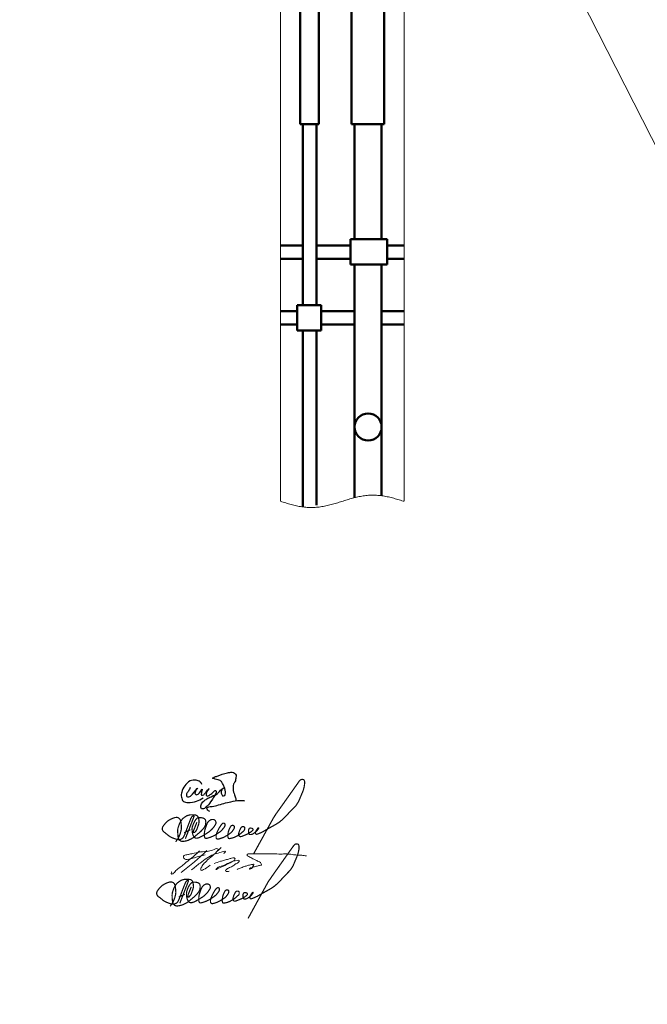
# Model space of a CAD drawing. Header units: millimetres. Extents: x 0 to 630, y 0 to 297.
# Tile 5 of 8: x 248 to 342, y 0 to 147. Entities that reach past the tile are written whole.
import ezdxf

# ---------------------------------------------------------------- set-up
doc = ezdxf.new("R2010")
doc.units = ezdxf.units.MM
for name, pattern in [('K5LT32770', [0]), ('K5LT32803', [0]), ('K5LT32804', [1.875, 1.25, -0.625]), ('K5LT_AXLED', [19.5, 15, -1.5, 1.5, -1.5]), ('K5LT_BASIC', [0]), ('K5LT_THIN', [0]), ('K5LT_THIN_INCLUDED_TO_HATCHING', [0])]:
    doc.linetypes.add(name, pattern=pattern)
doc.layers.add('Системный слой', color=7, linetype='Continuous')

# ---------------------------------------------------------------- blocks, each defined once
blk = doc.blocks.new('U0')
at = {"layer": 'Системный слой', "color": 7, "linetype": 'K5LT32770', "lineweight": 30}
for points, knots in [([(273.91, 32.44), (273.83, 32.26), (273.73, 32.09), (273.63, 31.92), (273.54, 31.79), (273.39, 31.68), (273.35, 31.54), (273.32, 31.44), (273.3, 31.3), (273.34, 31.21), (273.37, 31.15), (273.43, 31.07), (273.49, 31.05), (273.59, 31), (273.74, 31.07), (273.85, 31.11), (274, 31.18), (274.1, 31.35), (274.22, 31.48), (274.5, 31.76), (275.09, 32.48), (275, 32.35), (274.97, 32.3), (274.75, 32.1), (274.69, 31.94), (274.64, 31.82), (274.56, 31.67), (274.6, 31.56), (274.63, 31.5), (274.7, 31.42), (274.76, 31.39), (274.85, 31.36), (274.98, 31.43), (275.08, 31.48), (275.36, 31.6), (275.63, 32.32), (275.67, 32.22), (275.69, 32.16), (275.58, 31.84), (275.57, 31.65), (275.57, 31.54), (275.53, 31.37), (275.59, 31.32), (275.65, 31.28), (275.82, 31.32), (275.91, 31.37), (275.98, 31.41), (276.03, 31.49), (276.09, 31.55), (276.33, 31.78), (276.74, 32.38), (276.73, 32.33), (276.73, 32.3), (276.37, 31.92), (276.32, 31.67), (276.3, 31.56), (276.25, 31.41), (276.3, 31.32), (276.34, 31.26), (276.44, 31.2), (276.5, 31.19), (276.63, 31.16), (276.77, 31.32), (276.89, 31.4), (277.04, 31.51), (277.17, 31.66), (277.31, 31.78), (277.39, 31.84), (277.46, 31.92), (277.55, 31.97), (277.59, 31.99), (277.65, 32.03), (277.69, 32.03), (277.75, 32.02), (277.77, 31.85), (277.77, 31.76), (277.79, 31.58), (277.63, 31.41), (277.54, 31.24), (277.42, 31), (277.26, 30.78), (277.11, 30.56), (276.89, 30.25), (276.69, 29.92), (276.41, 29.67), (276.24, 29.52), (276.08, 29.3), (275.87, 29.27), (275.78, 29.25), (275.65, 29.23), (275.58, 29.28), (275.52, 29.32), (275.49, 29.42), (275.47, 29.5), (275.45, 29.62), (275.48, 29.77), (275.52, 29.89), (275.59, 30.1), (275.75, 30.28), (275.91, 30.43), (276.05, 30.56), (276.22, 30.66), (276.39, 30.76), (276.59, 30.88), (276.8, 30.98), (277.01, 31.08), (277.12, 31.14), (277.23, 31.2), (277.34, 31.25), (277.49, 31.31), (277.68, 31.31), (277.81, 31.4), (277.92, 31.47), (278, 31.59), (278.1, 31.68), (278.33, 31.9), (278.51, 32.22), (278.8, 32.34), (278.84, 32.36), (278.92, 32.39), (278.93, 32.39), (278.94, 32.39), (278.82, 32.32), (278.77, 32.28), (278.72, 32.23), (278.65, 32.19), (278.61, 32.13), (278.54, 32.04), (278.52, 31.9), (278.51, 31.79), (278.51, 31.66), (278.54, 31.53), (278.6, 31.42), (278.64, 31.35), (278.68, 31.26), (278.74, 31.23), (278.82, 31.19), (278.98, 31.23), (279.05, 31.29), (279.13, 31.35), (279.16, 31.49), (279.18, 31.6), (279.21, 31.77), (279.14, 31.95), (279.11, 32.11), (279.08, 32.26), (279.05, 32.41), (278.99, 32.56), (278.93, 32.73), (278.83, 32.89), (278.73, 33.06), (278.66, 33.18), (278.6, 33.35), (278.48, 33.43), (278.42, 33.48), (278.33, 33.5), (278.25, 33.54), (278.12, 33.59), (277.99, 33.63), (277.85, 33.67), (277.72, 33.71), (277.58, 33.74), (277.45, 33.79), (277.38, 33.81), (277.26, 33.83), (277.25, 33.86), (277.24, 33.9), (277.39, 33.95), (277.47, 33.99), (277.61, 34.07), (277.78, 34.12), (277.94, 34.18), (278.43, 34.37), (278.94, 34.55), (279.47, 34.65), (279.69, 34.69), (279.94, 34.79), (280.16, 34.75), (280.28, 34.72), (280.42, 34.68), (280.52, 34.6), (280.62, 34.53), (280.73, 34.43), (280.76, 34.31), (280.8, 34.21), (280.76, 34.08), (280.74, 33.97), (280.72, 33.75), (280.68, 33.53), (280.59, 33.32), (280.53, 33.19), (280.41, 33.08), (280.37, 32.94), (280.34, 32.84), (280.34, 32.73), (280.33, 32.62), (280.32, 32.49), (280.3, 32.35), (280.3, 32.22), (280.31, 32.06), (280.35, 31.9), (280.39, 31.75), (280.42, 31.62), (280.48, 31.5), (280.52, 31.38), (280.56, 31.28), (280.6, 31.18), (280.64, 31.07), (280.67, 30.98), (280.7, 30.89), (280.72, 30.8), (280.73, 30.7), (280.73, 30.61), (280.72, 30.52)], [0, 0, 0, 0, 1, 1, 1, 2, 2, 2, 3, 3, 3, 4, 4, 4, 5, 5, 5, 6, 6, 6, 7, 7, 7, 8, 8, 8, 9, 9, 9, 10, 10, 10, 11, 11, 11, 12, 12, 12, 13, 13, 13, 14, 14, 14, 15, 15, 15, 16, 16, 16, 17, 17, 17, 18, 18, 18, 19, 19, 19, 20, 20, 20, 21, 21, 21, 22, 22, 22, 23, 23, 23, 24, 24, 24, 25, 25, 25, 26, 26, 26, 27, 27, 27, 28, 28, 28, 29, 29, 29, 30, 30, 30, 31, 31, 31, 32, 32, 32, 33, 33, 33, 34, 34, 34, 35, 35, 35, 36, 36, 36, 37, 37, 37, 38, 38, 38, 39, 39, 39, 40, 40, 40, 41, 41, 41, 42, 42, 42, 43, 43, 43, 44, 44, 44, 45, 45, 45, 46, 46, 46, 47, 47, 47, 48, 48, 48, 49, 49, 49, 50, 50, 50, 51, 51, 51, 52, 52, 52, 53, 53, 53, 54, 54, 54, 55, 55, 55, 56, 56, 56, 57, 57, 57, 58, 58, 58, 59, 59, 59, 60, 60, 60, 61, 61, 61, 62, 62, 62, 63, 63, 63, 64, 64, 64, 65, 65, 65, 66, 66, 66, 67, 67, 67, 68, 68, 68, 69, 69, 69, 70, 70, 70, 71, 71, 71, 71]), ([(275.65, 32.93), (275.57, 33.09), (275.48, 33.21), (275.36, 33.31), (275.2, 33.45), (274.97, 33.53), (274.76, 33.56), (274.48, 33.61), (274.15, 33.55), (273.89, 33.44), (273.57, 33.3), (273.29, 33), (273.07, 32.72), (272.87, 32.45), (272.69, 32.12), (272.62, 31.79), (272.56, 31.54), (272.53, 31.26), (272.58, 31.02), (272.63, 30.8), (272.71, 30.53), (272.87, 30.39), (273.04, 30.24), (273.35, 30.22), (273.59, 30.2), (274, 30.16), (274.44, 30.3), (274.83, 30.43), (275.18, 30.55), (275.52, 30.71), (275.84, 30.91)], [0, 0, 0, 0, 1, 1, 1, 2, 2, 2, 3, 3, 3, 4, 4, 4, 5, 5, 5, 6, 6, 6, 7, 7, 7, 8, 8, 8, 9, 9, 9, 10, 10, 10, 10]), ([(276.81, 28.85), (276.57, 29.02), (276.43, 29.17), (276.38, 29.3), (276.25, 29.61), (277.38, 29.63), (277.89, 29.78), (278.58, 29.98), (279.28, 30.2), (279.98, 30.33), (280.42, 30.42), (280.86, 30.53), (281.3, 30.54), (281.55, 30.54), (281.79, 30.52), (282.04, 30.49)], [0, 0, 0, 0, 1, 1, 1, 2, 2, 2, 3, 3, 3, 4, 4, 4, 5, 5, 5, 5])]:
    blk.add_open_spline(points, degree=3, knots=knots, dxfattribs=at)
blk = doc.blocks.new('U1')
at = {"layer": 'Системный слой', "color": 7, "linetype": 'K5LT_THIN', "const_width": 0.18}
for points in [[(274.05, 17.59), (273.67, 16.63), (273.59, 16.45), (273.53, 16.24), (273.53, 16.16), (273.53, 16.09), (273.58, 16.06), (273.69, 16.07), (273.8, 16.18), (273.95, 16.35), (274.02, 16.49), (274.07, 16.6), (274.34, 17.37), (274.38, 17.64), (274.36, 17.91), (274.29, 18.28), (274.21, 18.45), (274.09, 18.59), (273.91, 18.68), (273.61, 18.72), (273.32, 18.72), (273, 18.7), (272.7, 18.63), (272.51, 18.55), (272.24, 18.37), (271.95, 18.16), (271.8, 17.98), (271.62, 17.68), (271.46, 17.41), (271.32, 17.02), (271.22, 16.69), (271.18, 16.35), (271.2, 15.84), (271.25, 15.4), (271.36, 15.03), (271.48, 14.89), (271.67, 14.77), (271.85, 14.73), (272.01, 14.73), (272.26, 14.77), (272.54, 14.83), (272.77, 14.9), (272.95, 14.99), (273.21, 15.11), (273.53, 15.3), (273.64, 15.39), (273.74, 15.48), (273.95, 15.65), (274.58, 16.18), (274.82, 16.41), (275.05, 16.68), (275.25, 16.97), (275.33, 17.16), (275.37, 17.41), (275.39, 17.66), (275.37, 17.82), (275.32, 17.98), (275.19, 18.12), (275.05, 18.21), (274.84, 18.26), (274.7, 18.28), (274.43, 18.28), (274.3, 18.28), (274.26, 18.28), (274.21, 18.27), (274.17, 18.25), (274.12, 18.23), (274.09, 18.2), (274, 18.12), (273.93, 18.03), (273.82, 17.89), (273.71, 17.73), (273.62, 17.56), (273.54, 17.39), (273.43, 17.08), (273.36, 16.84), (273.33, 16.59), (273.35, 16.15), (273.4, 15.93), (273.48, 15.67), (273.55, 15.52), (273.63, 15.42), (273.69, 15.33), (273.74, 15.29), (273.82, 15.25), (273.86, 15.24), (273.94, 15.22), (274.01, 15.22), (274.12, 15.22), (274.23, 15.25), (274.41, 15.3), (274.99, 15.6), (275.81, 16.11), (276.1, 16.35), (276.3, 16.55), (276.54, 16.83), (276.76, 17.15), (276.88, 17.36), (276.9, 17.41), (276.92, 17.48), (276.91, 17.56), (276.9, 17.63), (276.88, 17.72), (276.83, 17.81), (276.79, 17.87), (276.7, 17.95), (276.64, 17.98), (276.55, 18.01), (276.48, 18.02), (276.39, 18.02), (276.27, 18.01), (276.18, 17.98), (276.1, 17.95), (276.03, 17.91), (275.89, 17.81), (275.76, 17.69), (275.68, 17.58), (275.63, 17.48), (275.51, 17.23), (275.43, 16.98), (275.28, 16.57), (275.22, 16.3), (275.18, 16.03), (275.17, 15.7), (275.18, 15.55), (275.2, 15.42), (275.23, 15.33), (275.26, 15.28), (275.3, 15.23), (275.34, 15.2), (275.4, 15.19), (275.48, 15.18), (275.57, 15.2), (276.12, 15.37), (276.73, 15.64), (277.51, 16.16), (277.75, 16.38), (277.98, 16.63), (278.19, 16.92), (278.26, 17.1), (278.26, 17.23), (278.26, 17.29), (278.25, 17.34), (278.24, 17.36), (278.22, 17.39), (278.18, 17.42), (278.14, 17.45), (278.11, 17.46), (278.07, 17.47), (278, 17.46), (277.93, 17.43), (277.86, 17.39), (277.8, 17.34), (277.73, 17.25), (277.62, 17.1), (277.5, 16.91), (277.38, 16.73), (277.27, 16.5), (277.14, 16.22), (277.03, 15.98), (276.97, 15.81), (276.93, 15.57), (276.93, 15.38), (276.95, 15.21), (276.98, 15.18), (277.04, 15.12), (277.08, 15.1), (277.14, 15.08), (277.22, 15.08), (277.33, 15.09), (277.44, 15.12), (277.93, 15.28), (278.26, 15.44), (278.76, 15.74), (279.09, 15.98), (279.26, 16.14), (279.42, 16.33), (279.57, 16.55), (279.64, 16.69), (279.66, 16.82), (279.67, 16.91), (279.66, 16.96), (279.64, 17.02), (279.6, 17.07), (279.53, 17.12), (279.48, 17.13), (279.39, 17.13), (279.33, 17.13), (279.26, 17.1), (279.21, 17.07), (279.17, 17.04), (279.11, 16.97), (279.05, 16.87), (278.98, 16.73), (278.87, 16.5), (278.81, 16.33), (278.74, 16.09), (278.71, 15.83), (278.68, 15.6), (278.69, 15.46), (278.7, 15.39), (278.72, 15.33), (278.74, 15.28), (278.75, 15.23), (278.8, 15.18), (278.92, 15.15), (279.09, 15.17), (279.51, 15.28), (279.82, 15.41), (280.36, 15.71), (280.66, 15.94), (280.91, 16.17), (281.14, 16.38), (281.21, 16.51), (281.22, 16.72), (281.21, 16.82), (281.19, 16.87), (281.13, 16.92), (281.02, 16.94), (280.93, 16.95), (280.86, 16.94), (280.79, 16.92), (280.74, 16.89), (280.68, 16.81), (280.6, 16.69), (280.49, 16.48), (280.4, 16.25), (280.35, 16.08), (280.3, 15.92), (280.28, 15.78), (280.28, 15.72), (280.29, 15.65), (280.32, 15.61), (280.4, 15.52), (280.48, 15.46), (280.56, 15.44), (280.73, 15.47), (280.99, 15.57), (281.43, 15.75), (281.77, 15.91), (282.04, 16.08), (282.25, 16.23), (282.41, 16.38), (282.46, 16.47), (282.46, 16.54), (282.42, 16.61), (282.38, 16.65), (282.31, 16.69), (282.22, 16.72), (282.11, 16.73), (282.04, 16.72), (281.98, 16.72), (281.91, 16.68), (281.83, 16.57), (281.8, 16.49), (281.78, 16.37), (281.78, 16.27), (281.8, 16.13), (281.81, 15.99), (281.84, 15.91), (281.86, 15.84), (281.89, 15.81), (281.92, 15.78), (281.99, 15.77), (282.13, 15.77), (282.28, 15.79), (282.44, 15.87), (282.58, 15.96), (282.76, 16.08), (282.92, 16.22), (283.07, 16.36), (283.26, 16.6), (283.29, 16.66), (283.31, 16.73), (283.28, 16.76), (283.23, 16.75), (283.18, 16.72), (283.11, 16.62), (283, 16.45), (282.88, 16.24), (282.84, 16.15), (282.82, 16), (282.83, 15.93), (282.86, 15.88), (282.88, 15.84), (282.92, 15.81), (282.96, 15.8), (283.03, 15.8), (283.1, 15.82), (283.38, 15.93), (283.9, 16.16), (284.55, 16.54), (285.72, 17.19), (286.34, 17.57), (286.75, 17.91), (287.35, 18.49), (288.04, 19.24), (288.89, 20.11), (289.27, 20.71), (289.74, 21.83), (289.95, 22.32), (290.08, 22.8), (290.16, 23.2), (290.18, 23.51), (290.18, 23.65), (290.14, 23.82), (290.06, 23.95), (289.93, 24.01), (289.79, 24.02), (289.69, 24), (289.6, 23.97), (289.48, 23.87), (289.4, 23.78), (289.23, 23.56), (286.51, 19.71), (286, 18.98), (285.54, 18.31), (282.55, 12.86)], [(273.66, 18.55), (273.48, 18.54), (273.41, 18.5), (273.27, 18.38), (273.14, 18.12), (272.74, 17.11), (272.24, 15.78), (272.04, 15.35), (271.91, 15.19), (271.6, 15.03), (271.46, 15), (271.25, 15), (270.99, 15.05), (270.74, 15.13), (270.45, 15.24), (270.21, 15.36), (269.99, 15.46), (269.79, 15.61), (269.59, 15.78), (269.37, 15.96), (269.14, 16.12), (268.99, 16.28), (268.92, 16.4), (268.87, 16.55), (268.88, 16.71), (268.94, 16.9), (269.06, 17.1), (269.4, 17.5), (269.72, 17.8), (270.08, 18.03), (270.52, 18.22), (270.8, 18.3), (270.98, 18.33), (271.07, 18.32), (271.17, 18.3), (271.31, 18.24), (271.42, 18.17), (271.53, 18.03), (271.63, 17.8), (271.69, 17.42), (271.72, 17.13), (271.74, 16.74), (271.72, 16.53), (271.66, 16.27), (271.58, 15.95), (271.49, 15.72), (271.34, 15.36), (271.21, 15.13), (270.89, 14.68)], [(273.66, 18.55), (272.34, 15.13)], [(272.17, 16.04), (273.08, 16.48)]]:
    blk.add_lwpolyline(points, dxfattribs=at)
blk = doc.blocks.new('U2')
at = {"layer": 'Системный слой', "color": 7, "linetype": 'K5LT_THIN', "lineweight": 18}
blk.add_arc((253.28, 46.09), 32.63, 306.1798, 315.028, dxfattribs=at)
for points, knots in [([(271.12, 19.82), (271.1, 19.78), (271.07, 19.71), (271.02, 19.57), (271.2, 19.43), (271.53, 19.74), (271.88, 20.18), (272.53, 20.61), (273.19, 21.19), (273.92, 21.76), (274.65, 22.37), (275.07, 22.79), (275.26, 22.99)], [0, 0, 0, 0, 0.113653, 0.254015, 0.376707, 0.660679, 1.362779, 2.210229, 2.931504, 4.015017, 4.972839, 5.797245, 5.797245, 5.797245, 5.797245]), ([(276.12, 22.38), (275.59, 22.24), (274.69, 22), (273.69, 21.69), (273.04, 21.69), (272.81, 22), (272.95, 22.34), (273.35, 22.37), (273.83, 22.51), (274.66, 22.63), (275.82, 22.95), (276.94, 22.83), (277.88, 23.46), (278.15, 23.11), (278.01, 23.06), (277.91, 23.02)], [0, 0, 0, 0, 1.640413, 2.788647, 3.181003, 3.475016, 3.785471, 4.050237, 4.604416, 5.320544, 6.566646, 8.105837, 8.942503, 9.016001, 9.262776, 9.262776, 9.262776, 9.262776]), ([(274.11, 20.14), (274.52, 20.48), (275.27, 21.1), (276.35, 21.87), (277.31, 22.49), (278.26, 22.68), (278.82, 22.88), (279.11, 22.93), (279.16, 22.9), (279.17, 22.82), (279.06, 22.75), (278.99, 22.67), (278.94, 22.61), (278.93, 22.59)], [0, 0, 0, 0, 1.600081, 2.884789, 3.999168, 4.989608, 5.748814, 5.808954, 5.844678, 5.9081, 6.008557, 6.193433, 6.246811, 6.246811, 6.246811, 6.246811]), ([(278.55, 23.5), (278.26, 23.21), (277.67, 22.64), (277.06, 22.1), (276.75, 21.82)], [0, 0, 0, 0, 1.224779, 2.458686, 2.458686, 2.458686, 2.458686]), ([(280.93, 20.2), (281.13, 20.29), (281.52, 20.46), (282.08, 20.65), (282.69, 20.85), (283.04, 20.9), (283.42, 20.99), (283.44, 20.82), (283.24, 20.71), (283.17, 20.43), (283.02, 20.28), (282.71, 20.18), (282.86, 20.4), (283.07, 20.45), (283.36, 20.59), (283.74, 20.62), (284.09, 20.75), (284.35, 20.81), (284.59, 20.83), (284.54, 21.08), (284.37, 21.27), (284.02, 21.41), (283.66, 21.64), (283.26, 21.79), (282.95, 21.96), (282.67, 22.08), (282.5, 22.21), (282.38, 22.34), (282.47, 22.53), (282.8, 22.49), (283.25, 22.54), (284.47, 22.5), (285.87, 22.57), (287.35, 22.48), (288.31, 22.54), (289.12, 22.44), (289.87, 22.33), (290.46, 22.33), (290.94, 22.27), (291.17, 22.25), (291.28, 22.24)], [0, 0, 0, 0, 0.64163, 1.29356, 1.794076, 2.471833, 2.611863, 2.671968, 2.913963, 3.1978, 3.472127, 3.65366, 3.783753, 4.022062, 4.337011, 4.71493, 5.169515, 5.417604, 5.569151, 5.768386, 5.982635, 6.339042, 6.859114, 7.263983, 7.608077, 7.940186, 8.151131, 8.270542, 8.429415, 8.641048, 9.147181, 9.852258, 12.263923, 13.365611, 14.28805, 15.131885, 15.811435, 16.555968, 16.916296, 17.247859, 17.247859, 17.247859, 17.247859]), ([(276.66, 21.79), (276.44, 21.56), (276.06, 21.18), (275.62, 20.7), (275.25, 19.65), (276.17, 20.31), (276.87, 20.82)], [0, 0, 0, 0, 0.943722, 1.596659, 2.060412, 3.620108, 3.620108, 3.620108, 3.620108]), ([(277.48, 21.09), (277.79, 21.2), (278.3, 21.38), (279.02, 21.59), (279.58, 21.73), (280.04, 21.88), (280.38, 21.96), (280.67, 21.81), (280.46, 21.48), (279.93, 21.24), (279.02, 20.72), (278.44, 20.57), (277.63, 20.07), (278.1, 20.65), (278.77, 20.69), (279.82, 21.27), (280.5, 21.52), (281.32, 21.59), (281.06, 21.11), (280.62, 21.06), (280.23, 20.59), (279.68, 20.46), (279.36, 20.25), (279.13, 20.06), (279.35, 19.8), (279.56, 19.87), (279.71, 19.93)], [0, 0, 0, 0, 0.990963, 1.623035, 2.227872, 2.723593, 3.088374, 3.278162, 3.505494, 3.99811, 5.147713, 6.302849, 6.633495, 6.869523, 7.817376, 8.903985, 10.181806, 10.436559, 10.772489, 11.221547, 11.804027, 12.456012, 12.832551, 13.028922, 13.203282, 13.634223, 13.634223, 13.634223, 13.634223])]:
    blk.add_open_spline(points, degree=3, knots=knots, dxfattribs=at)
blk = doc.blocks.new('U3')
at = {"layer": 'Системный слой', "color": 7, "linetype": 'K5LT_THIN', "const_width": 0.18}
for points in [[(274.89, 27.26), (274.51, 26.29), (274.43, 26.11), (274.37, 25.91), (274.36, 25.83), (274.37, 25.76), (274.42, 25.72), (274.53, 25.74), (274.64, 25.84), (274.79, 26.01), (274.86, 26.15), (274.91, 26.26), (275.18, 27.03), (275.21, 27.3), (275.2, 27.58), (275.13, 27.95), (275.05, 28.11), (274.92, 28.25), (274.74, 28.34), (274.44, 28.38), (274.16, 28.38), (273.84, 28.36), (273.54, 28.29), (273.35, 28.21), (273.08, 28.04), (272.79, 27.82), (272.64, 27.64), (272.45, 27.34), (272.3, 27.07), (272.16, 26.69), (272.05, 26.35), (272.01, 26.01), (272.04, 25.5), (272.08, 25.06), (272.2, 24.7), (272.32, 24.56), (272.51, 24.44), (272.69, 24.39), (272.84, 24.39), (273.1, 24.43), (273.38, 24.49), (273.61, 24.56), (273.79, 24.66), (274.04, 24.77), (274.37, 24.97), (274.48, 25.05), (274.58, 25.14), (274.79, 25.31), (275.42, 25.84), (275.65, 26.07), (275.89, 26.35), (276.09, 26.64), (276.17, 26.82), (276.21, 27.08), (276.23, 27.32), (276.2, 27.48), (276.16, 27.65), (276.03, 27.78), (275.88, 27.87), (275.68, 27.92), (275.54, 27.95), (275.27, 27.95), (275.14, 27.95), (275.1, 27.94), (275.04, 27.93), (275, 27.92), (274.95, 27.89), (274.92, 27.86), (274.84, 27.78), (274.77, 27.7), (274.65, 27.56), (274.55, 27.4), (274.46, 27.22), (274.38, 27.05), (274.27, 26.74), (274.19, 26.51), (274.17, 26.26), (274.19, 25.81), (274.24, 25.59), (274.31, 25.33), (274.39, 25.18), (274.46, 25.08), (274.53, 25), (274.58, 24.95), (274.65, 24.91), (274.7, 24.9), (274.78, 24.88), (274.85, 24.88), (274.96, 24.88), (275.07, 24.91), (275.25, 24.97), (275.82, 25.26), (276.65, 25.78), (276.94, 26.02), (277.14, 26.21), (277.38, 26.49), (277.6, 26.81), (277.72, 27.02), (277.74, 27.07), (277.75, 27.15), (277.75, 27.22), (277.74, 27.29), (277.71, 27.38), (277.67, 27.48), (277.62, 27.53), (277.53, 27.61), (277.47, 27.65), (277.39, 27.68), (277.31, 27.68), (277.23, 27.68), (277.11, 27.67), (277.02, 27.65), (276.93, 27.61), (276.86, 27.57), (276.73, 27.47), (276.6, 27.35), (276.52, 27.25), (276.46, 27.14), (276.35, 26.89), (276.27, 26.64), (276.12, 26.23), (276.06, 25.96), (276.02, 25.7), (276.01, 25.36), (276.01, 25.21), (276.04, 25.08), (276.07, 24.99), (276.09, 24.94), (276.14, 24.89), (276.18, 24.86), (276.23, 24.85), (276.31, 24.85), (276.41, 24.86), (276.96, 25.03), (277.56, 25.3), (278.35, 25.82), (278.59, 26.05), (278.81, 26.29), (279.03, 26.58), (279.1, 26.77), (279.1, 26.89), (279.1, 26.95), (279.09, 27), (279.08, 27.03), (279.05, 27.05), (279.02, 27.09), (278.98, 27.11), (278.94, 27.13), (278.91, 27.13), (278.84, 27.12), (278.77, 27.1), (278.7, 27.06), (278.64, 27), (278.57, 26.91), (278.46, 26.76), (278.34, 26.58), (278.22, 26.39), (278.1, 26.16), (277.98, 25.89), (277.86, 25.64), (277.81, 25.47), (277.77, 25.24), (277.77, 25.05), (277.79, 24.88), (277.82, 24.84), (277.87, 24.79), (277.91, 24.76), (277.98, 24.74), (278.06, 24.74), (278.17, 24.75), (278.28, 24.79), (278.77, 24.95), (279.1, 25.11), (279.59, 25.4), (279.92, 25.64), (280.1, 25.8), (280.25, 25.99), (280.4, 26.21), (280.48, 26.35), (280.5, 26.48), (280.51, 26.57), (280.5, 26.63), (280.48, 26.68), (280.43, 26.74), (280.36, 26.78), (280.32, 26.79), (280.23, 26.79), (280.17, 26.79), (280.1, 26.77), (280.04, 26.73), (280, 26.7), (279.95, 26.63), (279.89, 26.53), (279.82, 26.39), (279.71, 26.16), (279.65, 26), (279.58, 25.76), (279.55, 25.49), (279.52, 25.26), (279.52, 25.13), (279.54, 25.05), (279.55, 24.99), (279.57, 24.94), (279.59, 24.89), (279.63, 24.84), (279.75, 24.81), (279.93, 24.84), (280.35, 24.95), (280.65, 25.07), (281.19, 25.37), (281.5, 25.61), (281.75, 25.83), (281.97, 26.04), (282.04, 26.18), (282.06, 26.39), (282.05, 26.48), (282.02, 26.53), (281.97, 26.58), (281.86, 26.6), (281.77, 26.61), (281.69, 26.61), (281.63, 26.58), (281.58, 26.55), (281.52, 26.47), (281.44, 26.35), (281.33, 26.14), (281.24, 25.91), (281.19, 25.74), (281.14, 25.58), (281.12, 25.44), (281.12, 25.38), (281.13, 25.31), (281.16, 25.27), (281.24, 25.18), (281.32, 25.12), (281.4, 25.1), (281.57, 25.13), (281.83, 25.23), (282.27, 25.41), (282.61, 25.57), (282.87, 25.74), (283.09, 25.9), (283.25, 26.04), (283.29, 26.14), (283.29, 26.2), (283.26, 26.27), (283.22, 26.31), (283.15, 26.35), (283.06, 26.38), (282.95, 26.39), (282.87, 26.38), (282.82, 26.38), (282.74, 26.34), (282.66, 26.23), (282.64, 26.15), (282.62, 26.04), (282.62, 25.94), (282.64, 25.79), (282.65, 25.66), (282.67, 25.57), (282.69, 25.51), (282.73, 25.47), (282.76, 25.44), (282.82, 25.43), (282.97, 25.43), (283.12, 25.45), (283.28, 25.53), (283.42, 25.62), (283.6, 25.75), (283.76, 25.89), (283.91, 26.03), (284.1, 26.27), (284.13, 26.32), (284.14, 26.39), (284.12, 26.42), (284.07, 26.42), (284.02, 26.38), (283.95, 26.29), (283.83, 26.11), (283.72, 25.91), (283.67, 25.81), (283.66, 25.66), (283.67, 25.59), (283.7, 25.54), (283.72, 25.5), (283.76, 25.48), (283.8, 25.46), (283.86, 25.46), (283.93, 25.48), (284.22, 25.59), (284.74, 25.82), (285.39, 26.21), (286.56, 26.86), (287.18, 27.24), (287.59, 27.57), (288.18, 28.15), (288.88, 28.9), (289.73, 29.77), (290.11, 30.37), (290.58, 31.49), (290.79, 31.98), (290.92, 32.46), (290.99, 32.86), (291.02, 33.17), (291.02, 33.31), (290.98, 33.48), (290.9, 33.62), (290.77, 33.67), (290.62, 33.68), (290.53, 33.67), (290.44, 33.63), (290.32, 33.53), (290.23, 33.45), (290.07, 33.22), (287.35, 29.37), (286.83, 28.65), (286.38, 27.97), (283.38, 22.53)], [(274.5, 28.22), (274.32, 28.2), (274.25, 28.17), (274.11, 28.04), (273.97, 27.79), (273.58, 26.77), (273.08, 25.44), (272.88, 25.01), (272.75, 24.86), (272.44, 24.69), (272.3, 24.66), (272.09, 24.66), (271.83, 24.72), (271.57, 24.8), (271.28, 24.91), (271.05, 25.02), (270.83, 25.13), (270.63, 25.28), (270.42, 25.45), (270.21, 25.62), (269.98, 25.79), (269.83, 25.94), (269.75, 26.06), (269.71, 26.21), (269.71, 26.37), (269.78, 26.56), (269.9, 26.76), (270.24, 27.17), (270.56, 27.47), (270.92, 27.69), (271.35, 27.88), (271.64, 27.97), (271.82, 27.99), (271.91, 27.99), (272.01, 27.97), (272.15, 27.9), (272.25, 27.83), (272.36, 27.7), (272.47, 27.46), (272.53, 27.09), (272.56, 26.79), (272.57, 26.41), (272.56, 26.2), (272.5, 25.93), (272.41, 25.61), (272.33, 25.38), (272.18, 25.02), (272.05, 24.79), (271.72, 24.34)], [(274.5, 28.21), (273.17, 24.8)], [(273, 25.7), (273.91, 26.14)]]:
    blk.add_lwpolyline(points, dxfattribs=at)
blk = doc.blocks.new('U42')
at = {"layer": 'Системный слой', "color": 7, "linetype": 'K5LT_THIN_INCLUDED_TO_HATCHING', "lineweight": 18}
for p, q in [((287.38, 75.32), (287.58, 75.25)), ((287.58, 75.25), (287.78, 75.19)), ((296.18, 75.17), (296.38, 75.24)), ((296.38, 75.24), (296.58, 75.3)), ((296.58, 75.3), (296.78, 75.36)), ((296.78, 75.36), (296.98, 75.43)), ((296.98, 75.43), (297.18, 75.49)), ((297.18, 75.49), (297.38, 75.55)), ((297.38, 75.55), (297.58, 75.61)), ((297.58, 75.61), (297.78, 75.67)), ((297.78, 75.67), (297.98, 75.72)), ((297.98, 75.72), (298.18, 75.78)), ((298.18, 75.78), (298.38, 75.83)), ((298.38, 75.83), (298.58, 75.88)), ((298.58, 75.88), (298.78, 75.93)), ((298.78, 75.93), (298.98, 75.98)), ((298.98, 75.98), (299.18, 76.02)), ((299.18, 76.02), (299.38, 76.06)), ((299.38, 76.06), (299.58, 76.09)), ((299.58, 76.09), (299.78, 76.13)), ((299.78, 76.13), (299.98, 76.16)), ((299.98, 76.16), (300.18, 76.18)), ((300.18, 76.18), (300.38, 76.2)), ((300.38, 76.2), (300.58, 76.22)), ((300.58, 76.22), (300.78, 76.23)), ((300.78, 76.23), (300.98, 76.24)), ((300.98, 76.24), (301.18, 76.24)), ((301.18, 76.24), (301.38, 76.24)), ((301.38, 76.24), (301.58, 76.23)), ((301.58, 76.23), (301.78, 76.23)), ((301.78, 76.23), (301.98, 76.21)), ((301.98, 76.21), (302.18, 76.2)), ((302.18, 76.2), (302.38, 76.17)), ((302.38, 76.17), (302.58, 76.15)), ((302.58, 76.15), (302.78, 76.12)), ((302.78, 76.12), (302.98, 76.09)), ((302.98, 76.09), (303.18, 76.05)), ((303.18, 76.05), (303.38, 76.01)), ((303.38, 76.01), (303.58, 75.97)), ((303.58, 75.97), (303.78, 75.92)), ((303.78, 75.92), (303.98, 75.87)), ((303.98, 75.87), (304.18, 75.82)), ((304.18, 75.82), (304.38, 75.77)), ((304.38, 75.77), (304.58, 75.71)), ((304.58, 75.71), (304.78, 75.65)), ((304.78, 75.65), (304.98, 75.59)), ((304.98, 75.59), (305.18, 75.53)), ((305.18, 75.53), (305.38, 75.47)), ((305.38, 75.47), (305.58, 75.41)), ((305.58, 75.41), (305.78, 75.35)), ((305.78, 75.35), (305.88, 75.32)), ((287.78, 75.19), (287.98, 75.13)), ((287.98, 75.13), (288.18, 75.07)), ((288.18, 75.07), (288.38, 75.01)), ((288.38, 75.01), (288.58, 74.95)), ((288.58, 74.95), (288.78, 74.89)), ((288.78, 74.89), (288.98, 74.84)), ((288.98, 74.84), (289.18, 74.78)), ((289.18, 74.78), (289.38, 74.73)), ((289.38, 74.73), (289.58, 74.69)), ((289.58, 74.69), (289.78, 74.64)), ((289.78, 74.64), (289.98, 74.6)), ((289.98, 74.6), (290.18, 74.56)), ((290.18, 74.56), (290.38, 74.53)), ((290.38, 74.53), (290.58, 74.5)), ((290.58, 74.5), (290.78, 74.47)), ((290.78, 74.47), (290.98, 74.45)), ((290.98, 74.45), (291.18, 74.43)), ((291.18, 74.43), (291.38, 74.41)), ((291.38, 74.41), (291.58, 74.4)), ((291.58, 74.4), (291.78, 74.39)), ((291.78, 74.39), (291.98, 74.39)), ((291.98, 74.39), (292.18, 74.39)), ((292.18, 74.39), (292.38, 74.4)), ((292.38, 74.4), (292.58, 74.41)), ((292.58, 74.41), (292.78, 74.42)), ((292.78, 74.42), (292.98, 74.44)), ((292.98, 74.44), (293.18, 74.46)), ((293.18, 74.46), (293.38, 74.49)), ((293.38, 74.49), (293.58, 74.52)), ((293.58, 74.52), (293.78, 74.55)), ((293.78, 74.55), (293.98, 74.59)), ((293.98, 74.59), (294.18, 74.63)), ((294.18, 74.63), (294.38, 74.68)), ((294.38, 74.68), (294.58, 74.72)), ((294.58, 74.72), (294.78, 74.77)), ((294.78, 74.77), (294.98, 74.82)), ((294.98, 74.82), (295.18, 74.88)), ((295.18, 74.88), (295.38, 74.93)), ((295.38, 74.93), (295.58, 74.99)), ((295.58, 74.99), (295.78, 75.05)), ((295.78, 75.05), (295.98, 75.11)), ((295.98, 75.11), (296.18, 75.17))]:
    blk.add_line(p, q, dxfattribs=at)
blk = doc.blocks.new('U43')
at = {"layer": 'Системный слой', "color": 7, "linetype": 'K5LT_BASIC', "lineweight": 50}
for p, q in [((298.01, 131.81), (298.01, 150.41)), ((298.01, 150.41), (302.91, 150.41)), ((302.91, 150.41), (302.91, 131.81)), ((302.91, 131.81), (298.01, 131.81))]:
    blk.add_line(p, q, dxfattribs=at)
blk = doc.blocks.new('U48')
at = {"layer": 'Системный слой', "color": 7, "linetype": 'K5LT_BASIC', "lineweight": 50}
for p, q in [((293.16, 150.41), (290.36, 150.41)), ((290.36, 150.41), (290.36, 131.81)), ((293.16, 131.81), (293.16, 150.41)), ((290.36, 131.81), (293.16, 131.81))]:
    blk.add_line(p, q, dxfattribs=at)
blk = doc.blocks.new('U51')
at = {"layer": 'Системный слой', "color": 7, "linetype": 'K5LT_BASIC', "lineweight": 50}
for p, q in [((297.86, 114.56), (303.36, 114.56)), ((297.86, 110.76), (297.86, 114.56)), ((303.36, 114.56), (303.36, 110.76)), ((303.36, 110.76), (297.86, 110.76))]:
    blk.add_line(p, q, dxfattribs=at)
blk = doc.blocks.new('U52')
at = {"layer": 'Системный слой', "color": 7, "linetype": 'K5LT_BASIC', "lineweight": 50}
for p, q in [((293.5, 104.71), (289.9, 104.71)), ((289.9, 104.71), (289.9, 100.91)), ((293.5, 100.91), (293.5, 104.71)), ((289.9, 100.91), (293.5, 100.91))]:
    blk.add_line(p, q, dxfattribs=at)
blk = doc.blocks.new('U81')
at = {"layer": 'Системный слой', "color": 7, "linetype": 'K5LT_AXLED', "lineweight": 18}
blk.add_line((372.18, 92.57), (308.57, 217.75), dxfattribs=at)
at = {"layer": 'Системный слой', "color": 7, "linetype": 'K5LT_THIN_INCLUDED_TO_HATCHING', "lineweight": 18}
for p, q in [((315.02, 207.26), (322.38, 211)), ((380.37, 96.86), (322.38, 211)), ((305.88, 202.62), (315.02, 207.26)), ((312.56, 189.48), (305.88, 202.62)), ((363.8, 88.64), (313.98, 186.67))]:
    blk.add_line(p, q, dxfattribs=at)
blk = doc.blocks.new('U80')
at = {"layer": 'Системный слой', "color": 7, "linetype": 'K5LT_THIN', "lineweight": 18}
for p, q in [((323.16, 213.82), (303.17, 203.66)), ((334.65, 191.19), (323.16, 213.82)), ((303.17, 203.66), (314.67, 181.03)), ((334.65, 191.19), (332.92, 190.31)), ((316.4, 181.91), (314.67, 181.03))]:
    blk.add_line(p, q, dxfattribs=at)
at = {"layer": 'Системный слой', "color": 7, "linetype": 'K5LT32803', "lineweight": 50}
for p, q in [((280.33, 206.13), (287.35, 206.13)), ((280.33, 206.13), (280.33, 204.94)), ((280.33, 204.94), (286.4, 204.94)), ((286.4, 199.44), (286.4, 204.94)), ((287.35, 199.44), (287.35, 206.13)), ((284.91, 200.38), (284.91, 203.99)), ((286.39, 203.99), (284.91, 203.99)), ((282.92, 202.19), (309.78, 202.19)), ((283.24, 203.09), (283.24, 201.29)), ((303.55, 203.09), (283.24, 203.09)), ((304.34, 201.29), (283.24, 201.29)), ((330.23, 199.97), (331.53, 200.66)), ((330.61, 199.16), (333.43, 200.63)), ((333.2, 197.46), (331.53, 200.66)), ((333.43, 200.63), (334.27, 199.03)), ((286.39, 200.38), (284.91, 200.38)), ((286.4, 199.44), (287.35, 199.44)), ((331.52, 197.59), (334.27, 199.03)), ((331.9, 196.77), (333.2, 197.46)), ((310.64, 188.94), (307.89, 187.51)), ((310.27, 189.76), (308.96, 189.08)), ((308.96, 189.08), (310.63, 185.88)), ((308.73, 185.91), (307.89, 187.51)), ((311.55, 187.38), (308.73, 185.91)), ((311.94, 186.57), (310.63, 185.88))]:
    blk.add_line(p, q, dxfattribs=at)
at = {"layer": 'Системный слой', "color": 7, "linetype": 'K5LT32804', "lineweight": 50}
for p, q in [((310.64, 188.94), (330.61, 199.15)), ((314.43, 188.7), (331.52, 197.59)), ((311.53, 187.2), (312.12, 187.5))]:
    blk.add_line(p, q, dxfattribs=at)
at = {"layer": 'Системный слой', "color": 7, "linetype": 'K5LT_THIN', "const_width": 0.18}
for points in [[(305.25, 213.19), (305.74, 204.97)], [(321.37, 210.49), (305.88, 202.61), (311.64, 191.28)], [(305.88, 202.62), (305.88, 202.61)]]:
    blk.add_lwpolyline(points, dxfattribs=at)
at = {"layer": 'Системный слой'}
blk.add_blockref('U81', (0, 0), dxfattribs=at)

msp = doc.modelspace()

# ---------------------------------------------------------------- linework, layer by layer
at = {"layer": 'Системный слой', "color": 7, "linetype": 'K5LT_THIN_INCLUDED_TO_HATCHING', "lineweight": 18}
for p, q in [((287.38271, 75.31556), (287.38271, 257.61556)), ((305.88271, 75.31556), (305.88271, 257.61556))]:
    msp.add_line(p, q, dxfattribs=at)
at = {"layer": 'Системный слой', "color": 7, "linetype": 'K5LT_BASIC', "lineweight": 50}
for p, q in [((290.72685, 104.70774), (290.72685, 131.80535)), ((292.77685, 104.70774), (292.77685, 131.80535)), ((298.48857, 114.56251), (298.48857, 131.80535)), ((302.53857, 114.56251), (302.53857, 131.80535)), ((287.38271, 113.64591), (290.72685, 113.64591)), ((292.77685, 113.64591), (297.86191, 113.64591)), ((303.36191, 113.64591), (305.88271, 113.64591)), ((290.72685, 111.64591), (287.38271, 111.64591)), ((297.86191, 111.64591), (292.77685, 111.64591)), ((298.48857, 75.86075), (298.48857, 110.76251)), ((302.53857, 76.15441), (302.53857, 110.76251)), ((303.36191, 111.64591), (305.88271, 111.64591)), ((289.90351, 103.79114), (287.38271, 103.79114)), ((298.48857, 103.79114), (293.50351, 103.79114)), ((305.88271, 103.79114), (302.53857, 103.79114)), ((289.90351, 101.79114), (287.38271, 101.79114)), ((293.50351, 101.79114), (298.48857, 101.79114)), ((302.53857, 101.79114), (305.88271, 101.79114)), ((290.72685, 74.45441), (290.72685, 100.90774)), ((292.77685, 74.76075), (292.77685, 100.90774))]:
    msp.add_line(p, q, dxfattribs=at)
msp.add_circle((300.51357, 86.44701), 2.02533, dxfattribs=at)

# ---------------------------------------------------------------- block references
at = {"layer": 'Системный слой'}
for name in ['U80', 'U48', 'U43', 'U51', 'U52', 'U42', 'U0', 'U3', 'U1', 'U2']:
    msp.add_blockref(name, (0, 0), dxfattribs=at)

doc.saveas('drawing.dxf')
